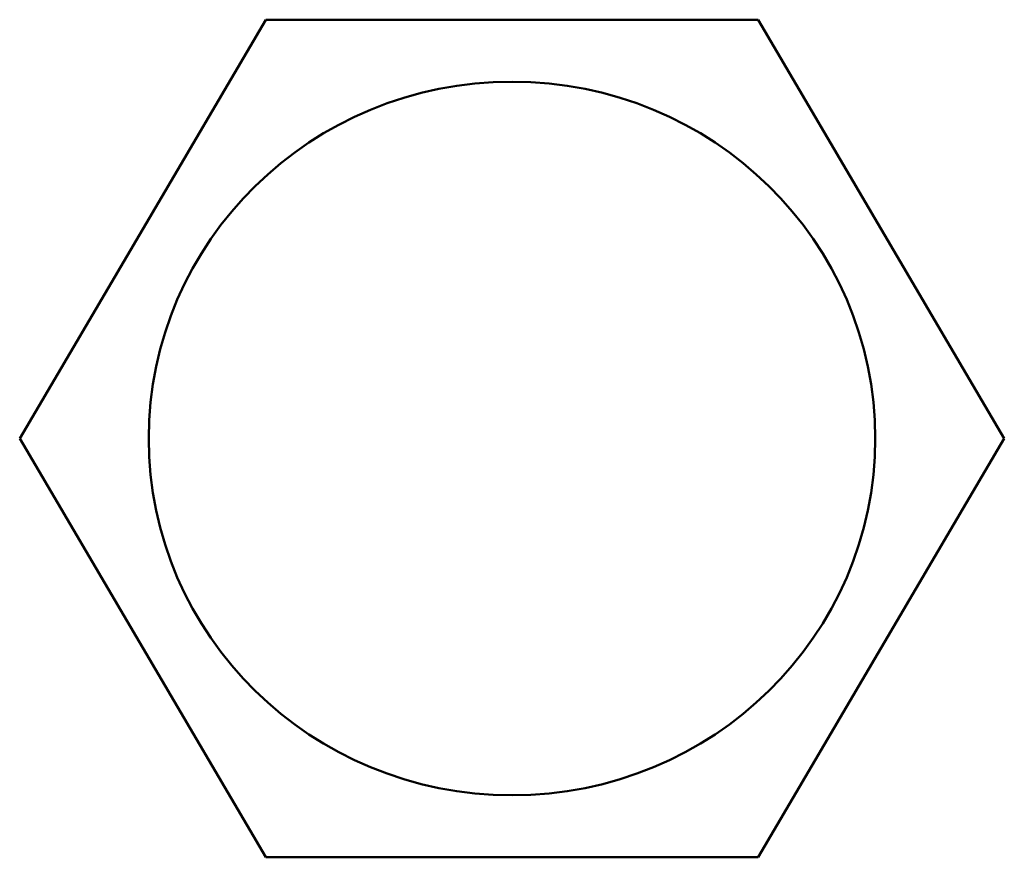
# Model space of a CAD drawing. Header units: inches. Extents: x 3.3 to 44.7, y 1.4 to 39.2.
# Tile 83 of 85: x 40.32 to 40.609, y 31.687 to 31.933. Entities that reach past the tile are written whole.
import ezdxf

# ---------------------------------------------------------------- set-up
doc = ezdxf.new("R2010")
doc.units = ezdxf.units.IN
doc.header["$MEASUREMENT"] = 0
doc.layers.add('Visible (ANSI)', color=7, linetype='Continuous', lineweight=50)

msp = doc.modelspace()

# ---------------------------------------------------------------- linework, layer by layer
at = {"layer": 'Visible (ANSI)'}
for p, q in [((40.32017, 31.80995), (40.39234, 31.93267)), ((40.39234, 31.93267), (40.53668, 31.93267)), ((40.53668, 31.93267), (40.60885, 31.80995)), ((40.39234, 31.68722), (40.32017, 31.80995)), ((40.60885, 31.80995), (40.53668, 31.68722)), ((40.53668, 31.68722), (40.39234, 31.68722))]:
    msp.add_line(p, q, dxfattribs=at)
msp.add_ellipse((40.46451, 31.80995), major_axis=(0.1065, 0), ratio=0.981793, dxfattribs=at)

doc.saveas('drawing.dxf')
